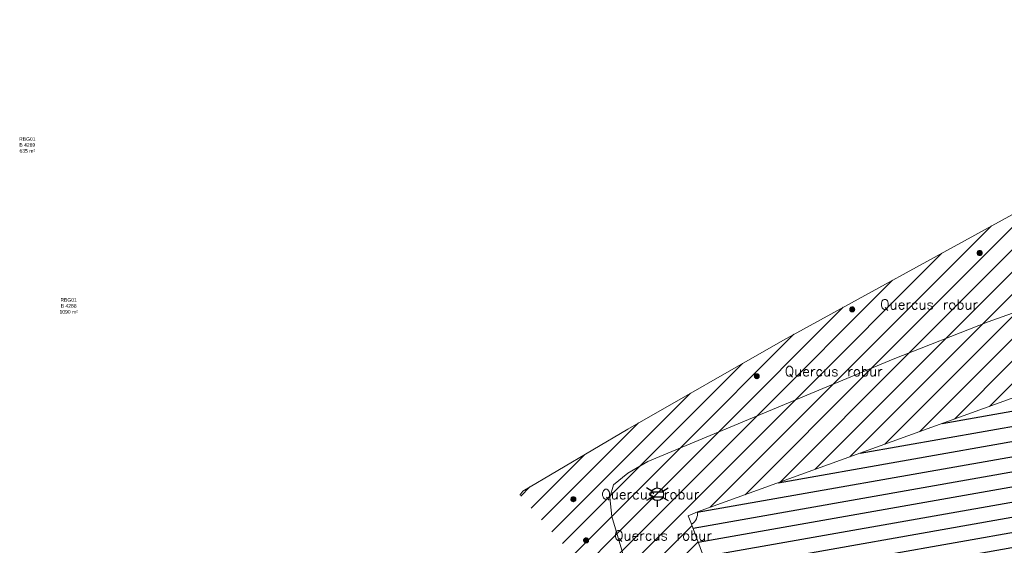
# Model space of a CAD drawing. Header units: metres. Extents: x 102852 to 107197, y 385458 to 392889.
# Tile 34 of 50: x 106619 to 106718, y 392762 to 392814. Entities that reach past the tile are written whole.
import ezdxf
from ezdxf.enums import TextEntityAlignment as Align

# ---------------------------------------------------------------- set-up
doc = ezdxf.new("R2010")
doc.units = ezdxf.units.M
for name, color, linetype, lineweight in [('0-BEPLANTING', 14, 'Continuous', 30), ('0-GRAS OM SPORTVELDEN', 2, 'Continuous', 30), ('0-GRAS SPORTVELDEN', 3, 'Continuous', 30), ('B-WE-GR-STRUIK-G', 90, 'Continuous', 13), ('B-WE-IE-OV-LICHTMAST-S', 40, 'Continuous', 30), ('B-WE-KG-GRENS-T18', 10, 'Continuous', 13), ('B-WE-VW-MARKERING_LANGS_STREEP_DOORGETROKKEN-G', 7, 'Continuous', 13), ('Bomen', 84, 'Continuous', 0), ('Boomsoort', 10, 'Continuous', 0), ('N-WE-IE-TERREINAFSCHEIDING_KUNSTMATIG_HEKWERK-G', 6, 'Continuous', 0), ('X-XX-AL-VERWIJZING-S', 7, 'Continuous', 30)]:
    doc.layers.add(name, color=color, linetype=linetype, lineweight=lineweight)
doc.styles.add('NLCS-ISO', font='NLCS-ISO.ttf')
doc.styles.add('NLCS-ISO-T25', font='NLCS-ISO.ttf')
doc.styles.add('Style-txt', font='txt.shx')
pattern_1 = [(45, (0, 0), (-1.122532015, 1.122532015), [])]

# ---------------------------------------------------------------- blocks, each defined once
blk = doc.blocks.new('kadata_3')
at = {"layer": 'B-WE-KG-GRENS-T18', "char_height": 0.36, "attachment_point": 5, "style": 'NLCS-ISO-T25'}
for s, insert in [('\\fArial|b0|i0|c00|p39;RBG01\\PB 4289\\P635 m²', (106619.325, 392801.811)), ('\\fArial|b0|i0|c00|p39;RBG01\\PB 4288\\P1090 m²', (106623.488, 392785.623))]:
    blk.add_mtext(s, dxfattribs=dict(at, insert=insert))
blk = doc.blocks.new('B-SIE-WEG_LICHTMAST-SO_8')
at = {"ltscale": 0.1}
for p, q in [((0, 1.27), (0, 2.53)), ((-1.1, 0.63), (-2.19, 1.27)), ((1.1, 0.63), (2.19, 1.27)), ((-1.1, -0.63), (-2.19, -1.27)), ((0, -1.27), (0, -2.53)), ((1.1, -0.63), (2.19, -1.27))]:
    blk.add_line(p, q, dxfattribs=at)
at = {"flags": 128}
for points in [[(-1.16, 0.5), (1.16, 0.5)], [(-1.16, -0.5), (1.16, -0.5)]]:
    blk.add_lwpolyline(points, dxfattribs=at)
at = {"ltscale": 0.1}
blk.add_circle((0, 0), 1.27, dxfattribs=at)
at = {"style": 'NLCS-ISO'}
blk.add_attdef('TYPE', text='', height=1.8, dxfattribs=at).set_placement((0, 2.53), align=Align.BOTTOM_CENTER)
blk = doc.blocks.new('MPOLYGON_96')
at = {"layer": 'Bomen', "flags": 128}
for points in [[(106714.962, 392790.997), (106714.958, 392790.949), (106715.458, 392790.949)], [(106714.958, 392790.949), (106714.962, 392790.9), (106715.453, 392790.9)], [(106714.958, 392790.949), (106715.458, 392790.949), (106715.453, 392790.9)], [(106714.977, 392791.044), (106714.962, 392790.997), (106715.453, 392790.997)], [(106714.962, 392790.997), (106715.453, 392790.997), (106715.458, 392790.949)], [(106714.962, 392790.9), (106714.977, 392790.853), (106715.439, 392790.853)], [(106714.962, 392790.9), (106715.453, 392790.9), (106715.439, 392790.853)], [(106715, 392791.088), (106714.977, 392791.044), (106715.439, 392791.044)], [(106714.977, 392791.044), (106715.439, 392791.044), (106715.453, 392790.997)], [(106714.977, 392790.853), (106715, 392790.81), (106715.415, 392790.81)], [(106714.977, 392790.853), (106715.439, 392790.853), (106715.415, 392790.81)], [(106715.031, 392791.125), (106715, 392791.088), (106715.415, 392791.088)], [(106715, 392791.088), (106715.415, 392791.088), (106715.439, 392791.044)], [(106715, 392790.81), (106715.031, 392790.772), (106715.384, 392790.772)], [(106715, 392790.81), (106715.415, 392790.81), (106715.384, 392790.772)], [(106715.069, 392791.156), (106715.031, 392791.125), (106715.384, 392791.125)], [(106715.031, 392791.125), (106715.384, 392791.125), (106715.415, 392791.088)], [(106715.031, 392790.772), (106715.069, 392790.741), (106715.346, 392790.741)], [(106715.031, 392790.772), (106715.384, 392790.772), (106715.346, 392790.741)], [(106715.112, 392791.18), (106715.069, 392791.156), (106715.346, 392791.156)], [(106715.069, 392791.156), (106715.346, 392791.156), (106715.384, 392791.125)], [(106715.069, 392790.741), (106715.112, 392790.718), (106715.303, 392790.718)], [(106715.069, 392790.741), (106715.346, 392790.741), (106715.303, 392790.718)], [(106715.159, 392791.194), (106715.112, 392791.18), (106715.303, 392791.18)], [(106715.112, 392791.18), (106715.303, 392791.18), (106715.346, 392791.156)], [(106715.112, 392790.718), (106715.159, 392790.703), (106715.256, 392790.703)], [(106715.112, 392790.718), (106715.303, 392790.718), (106715.256, 392790.703)], [(106715.208, 392791.199), (106715.159, 392791.194), (106715.256, 392791.194)], [(106715.159, 392791.194), (106715.256, 392791.194), (106715.303, 392791.18)], [(106715.159, 392790.703), (106715.256, 392790.703), (106715.208, 392790.699)]]:
    blk.add_lwpolyline(points, close=True, dxfattribs=at)
at = {"layer": 'Bomen', "color": 74, "true_color": 0x55aa00, "flags": 128}
for points in [[(106714.958, 392790.949), (106714.962, 392790.997)], [(106714.962, 392790.9), (106714.958, 392790.949)], [(106714.962, 392790.997), (106714.977, 392791.044)], [(106714.977, 392790.853), (106714.962, 392790.9)], [(106714.977, 392791.044), (106715, 392791.088)], [(106715, 392790.81), (106714.977, 392790.853)], [(106715, 392791.088), (106715.031, 392791.125)], [(106715.031, 392790.772), (106715, 392790.81)], [(106715.031, 392791.125), (106715.069, 392791.156)], [(106715.069, 392790.741), (106715.031, 392790.772)], [(106715.069, 392791.156), (106715.112, 392791.18)], [(106715.112, 392790.718), (106715.069, 392790.741)], [(106715.112, 392791.18), (106715.159, 392791.194)], [(106715.159, 392790.703), (106715.112, 392790.718)], [(106715.159, 392791.194), (106715.208, 392791.199)], [(106715.208, 392790.699), (106715.159, 392790.703)], [(106715.208, 392791.199), (106715.256, 392791.194)], [(106715.256, 392790.703), (106715.208, 392790.699)], [(106715.256, 392791.194), (106715.303, 392791.18)], [(106715.303, 392790.718), (106715.256, 392790.703)], [(106715.303, 392791.18), (106715.346, 392791.156)], [(106715.346, 392790.741), (106715.303, 392790.718)], [(106715.346, 392791.156), (106715.384, 392791.125)], [(106715.384, 392790.772), (106715.346, 392790.741)], [(106715.384, 392791.125), (106715.415, 392791.088)], [(106715.415, 392790.81), (106715.384, 392790.772)], [(106715.415, 392791.088), (106715.439, 392791.044)], [(106715.439, 392790.853), (106715.415, 392790.81)], [(106715.439, 392791.044), (106715.453, 392790.997)], [(106715.453, 392790.9), (106715.439, 392790.853)], [(106715.453, 392790.997), (106715.458, 392790.949)], [(106715.458, 392790.949), (106715.453, 392790.9)]]:
    blk.add_lwpolyline(points, dxfattribs=at)
at = {"layer": 'Bomen'}
for points in [[(106714.962, 392790.997), (106714.958, 392790.949), (106715.458, 392790.949)], [(106714.977, 392791.044), (106714.962, 392790.997), (106715.453, 392790.997)], [(106714.962, 392790.997), (106715.453, 392790.997), (106715.458, 392790.949)], [(106715, 392791.088), (106714.977, 392791.044), (106715.439, 392791.044)], [(106714.977, 392791.044), (106715.439, 392791.044), (106715.453, 392790.997)], [(106715.031, 392791.125), (106715, 392791.088), (106715.415, 392791.088)], [(106715, 392791.088), (106715.415, 392791.088), (106715.439, 392791.044)], [(106715.069, 392791.156), (106715.031, 392791.125), (106715.384, 392791.125)], [(106715.031, 392791.125), (106715.384, 392791.125), (106715.415, 392791.088)], [(106715.112, 392791.18), (106715.069, 392791.156), (106715.346, 392791.156)], [(106715.069, 392791.156), (106715.346, 392791.156), (106715.384, 392791.125)], [(106715.159, 392791.194), (106715.112, 392791.18), (106715.303, 392791.18)], [(106715.112, 392791.18), (106715.303, 392791.18), (106715.346, 392791.156)], [(106715.208, 392791.199), (106715.159, 392791.194), (106715.256, 392791.194)], [(106715.159, 392791.194), (106715.256, 392791.194), (106715.303, 392791.18)]]:
    blk.add_solid(points, dxfattribs=at)
at = {"layer": 'Bomen', "extrusion": (0, 0, -1)}
for points in [[(-106714.958, 392790.949), (-106714.962, 392790.9), (-106715.453, 392790.9)], [(-106714.958, 392790.949), (-106715.458, 392790.949), (-106715.453, 392790.9)], [(-106714.962, 392790.9), (-106714.977, 392790.853), (-106715.439, 392790.853)], [(-106714.962, 392790.9), (-106715.453, 392790.9), (-106715.439, 392790.853)], [(-106714.977, 392790.853), (-106715, 392790.81), (-106715.415, 392790.81)], [(-106714.977, 392790.853), (-106715.439, 392790.853), (-106715.415, 392790.81)], [(-106715, 392790.81), (-106715.031, 392790.772), (-106715.384, 392790.772)], [(-106715, 392790.81), (-106715.415, 392790.81), (-106715.384, 392790.772)], [(-106715.031, 392790.772), (-106715.069, 392790.741), (-106715.346, 392790.741)], [(-106715.031, 392790.772), (-106715.384, 392790.772), (-106715.346, 392790.741)], [(-106715.069, 392790.741), (-106715.112, 392790.718), (-106715.303, 392790.718)], [(-106715.069, 392790.741), (-106715.346, 392790.741), (-106715.303, 392790.718)], [(-106715.112, 392790.718), (-106715.159, 392790.703), (-106715.256, 392790.703)], [(-106715.112, 392790.718), (-106715.303, 392790.718), (-106715.256, 392790.703)], [(-106715.159, 392790.703), (-106715.256, 392790.703), (-106715.208, 392790.699)]]:
    blk.add_solid(points, dxfattribs=at)
blk = doc.blocks.new('MPOLYGON_150')
at = {"layer": 'Bomen', "flags": 128}
for points in [[(106674.058, 392766.229), (106674.053, 392766.18), (106674.553, 392766.18)], [(106674.053, 392766.18), (106674.058, 392766.131), (106674.548, 392766.131)], [(106674.053, 392766.18), (106674.553, 392766.18), (106674.548, 392766.131)], [(106674.072, 392766.276), (106674.058, 392766.229), (106674.548, 392766.229)], [(106674.058, 392766.229), (106674.548, 392766.229), (106674.553, 392766.18)], [(106674.058, 392766.131), (106674.072, 392766.084), (106674.534, 392766.084)], [(106674.058, 392766.131), (106674.548, 392766.131), (106674.534, 392766.084)], [(106674.095, 392766.319), (106674.072, 392766.276), (106674.534, 392766.276)], [(106674.072, 392766.276), (106674.534, 392766.276), (106674.548, 392766.229)], [(106674.072, 392766.084), (106674.095, 392766.041), (106674.511, 392766.041)], [(106674.072, 392766.084), (106674.534, 392766.084), (106674.511, 392766.041)], [(106674.126, 392766.357), (106674.095, 392766.319), (106674.511, 392766.319)], [(106674.095, 392766.319), (106674.511, 392766.319), (106674.534, 392766.276)], [(106674.095, 392766.041), (106674.126, 392766.003), (106674.48, 392766.003)], [(106674.095, 392766.041), (106674.511, 392766.041), (106674.48, 392766.003)], [(106674.164, 392766.388), (106674.126, 392766.357), (106674.48, 392766.357)], [(106674.126, 392766.357), (106674.48, 392766.357), (106674.511, 392766.319)], [(106674.126, 392766.003), (106674.164, 392765.972), (106674.442, 392765.972)], [(106674.126, 392766.003), (106674.48, 392766.003), (106674.442, 392765.972)], [(106674.207, 392766.411), (106674.164, 392766.388), (106674.442, 392766.388)], [(106674.164, 392766.388), (106674.442, 392766.388), (106674.48, 392766.357)], [(106674.164, 392765.972), (106674.207, 392765.949), (106674.399, 392765.949)], [(106674.164, 392765.972), (106674.442, 392765.972), (106674.399, 392765.949)], [(106674.254, 392766.425), (106674.207, 392766.411), (106674.399, 392766.411)], [(106674.207, 392766.411), (106674.399, 392766.411), (106674.442, 392766.388)], [(106674.207, 392765.949), (106674.254, 392765.935), (106674.352, 392765.935)], [(106674.207, 392765.949), (106674.399, 392765.949), (106674.352, 392765.935)], [(106674.303, 392766.43), (106674.254, 392766.425), (106674.352, 392766.425)], [(106674.254, 392766.425), (106674.352, 392766.425), (106674.399, 392766.411)], [(106674.254, 392765.935), (106674.352, 392765.935), (106674.303, 392765.93)]]:
    blk.add_lwpolyline(points, close=True, dxfattribs=at)
at = {"layer": 'Bomen', "color": 74, "true_color": 0x55aa00, "flags": 128}
for points in [[(106674.053, 392766.18), (106674.058, 392766.229)], [(106674.058, 392766.131), (106674.053, 392766.18)], [(106674.058, 392766.229), (106674.072, 392766.276)], [(106674.072, 392766.084), (106674.058, 392766.131)], [(106674.072, 392766.276), (106674.095, 392766.319)], [(106674.095, 392766.041), (106674.072, 392766.084)], [(106674.095, 392766.319), (106674.126, 392766.357)], [(106674.126, 392766.003), (106674.095, 392766.041)], [(106674.126, 392766.357), (106674.164, 392766.388)], [(106674.164, 392765.972), (106674.126, 392766.003)], [(106674.164, 392766.388), (106674.207, 392766.411)], [(106674.207, 392765.949), (106674.164, 392765.972)], [(106674.207, 392766.411), (106674.254, 392766.425)], [(106674.254, 392765.935), (106674.207, 392765.949)], [(106674.254, 392766.425), (106674.303, 392766.43)], [(106674.303, 392765.93), (106674.254, 392765.935)], [(106674.303, 392766.43), (106674.352, 392766.425)], [(106674.352, 392765.935), (106674.303, 392765.93)], [(106674.352, 392766.425), (106674.399, 392766.411)], [(106674.399, 392765.949), (106674.352, 392765.935)], [(106674.399, 392766.411), (106674.442, 392766.388)], [(106674.442, 392765.972), (106674.399, 392765.949)], [(106674.442, 392766.388), (106674.48, 392766.357)], [(106674.48, 392766.003), (106674.442, 392765.972)], [(106674.48, 392766.357), (106674.511, 392766.319)], [(106674.511, 392766.041), (106674.48, 392766.003)], [(106674.511, 392766.319), (106674.534, 392766.276)], [(106674.534, 392766.084), (106674.511, 392766.041)], [(106674.534, 392766.276), (106674.548, 392766.229)], [(106674.548, 392766.131), (106674.534, 392766.084)], [(106674.548, 392766.229), (106674.553, 392766.18)], [(106674.553, 392766.18), (106674.548, 392766.131)]]:
    blk.add_lwpolyline(points, dxfattribs=at)
at = {"layer": 'Bomen'}
for points in [[(106674.058, 392766.229), (106674.053, 392766.18), (106674.553, 392766.18)], [(106674.072, 392766.276), (106674.058, 392766.229), (106674.548, 392766.229)], [(106674.058, 392766.229), (106674.548, 392766.229), (106674.553, 392766.18)], [(106674.095, 392766.319), (106674.072, 392766.276), (106674.534, 392766.276)], [(106674.072, 392766.276), (106674.534, 392766.276), (106674.548, 392766.229)], [(106674.126, 392766.357), (106674.095, 392766.319), (106674.511, 392766.319)], [(106674.095, 392766.319), (106674.511, 392766.319), (106674.534, 392766.276)], [(106674.164, 392766.388), (106674.126, 392766.357), (106674.48, 392766.357)], [(106674.126, 392766.357), (106674.48, 392766.357), (106674.511, 392766.319)], [(106674.207, 392766.411), (106674.164, 392766.388), (106674.442, 392766.388)], [(106674.164, 392766.388), (106674.442, 392766.388), (106674.48, 392766.357)], [(106674.254, 392766.425), (106674.207, 392766.411), (106674.399, 392766.411)], [(106674.207, 392766.411), (106674.399, 392766.411), (106674.442, 392766.388)], [(106674.303, 392766.43), (106674.254, 392766.425), (106674.352, 392766.425)], [(106674.254, 392766.425), (106674.352, 392766.425), (106674.399, 392766.411)]]:
    blk.add_solid(points, dxfattribs=at)
at = {"layer": 'Bomen', "extrusion": (0, 0, -1)}
for points in [[(-106674.053, 392766.18), (-106674.058, 392766.131), (-106674.548, 392766.131)], [(-106674.053, 392766.18), (-106674.553, 392766.18), (-106674.548, 392766.131)], [(-106674.058, 392766.131), (-106674.072, 392766.084), (-106674.534, 392766.084)], [(-106674.058, 392766.131), (-106674.548, 392766.131), (-106674.534, 392766.084)], [(-106674.072, 392766.084), (-106674.095, 392766.041), (-106674.511, 392766.041)], [(-106674.072, 392766.084), (-106674.534, 392766.084), (-106674.511, 392766.041)], [(-106674.095, 392766.041), (-106674.126, 392766.003), (-106674.48, 392766.003)], [(-106674.095, 392766.041), (-106674.511, 392766.041), (-106674.48, 392766.003)], [(-106674.126, 392766.003), (-106674.164, 392765.972), (-106674.442, 392765.972)], [(-106674.126, 392766.003), (-106674.48, 392766.003), (-106674.442, 392765.972)], [(-106674.164, 392765.972), (-106674.207, 392765.949), (-106674.399, 392765.949)], [(-106674.164, 392765.972), (-106674.442, 392765.972), (-106674.399, 392765.949)], [(-106674.207, 392765.949), (-106674.254, 392765.935), (-106674.352, 392765.935)], [(-106674.207, 392765.949), (-106674.399, 392765.949), (-106674.352, 392765.935)], [(-106674.254, 392765.935), (-106674.352, 392765.935), (-106674.303, 392765.93)]]:
    blk.add_solid(points, dxfattribs=at)
blk = doc.blocks.new('MPOLYGON_157')
at = {"layer": 'Bomen', "flags": 128}
for points in [[(106692.631, 392778.758), (106692.593, 392778.727), (106692.947, 392778.727)], [(106692.674, 392778.781), (106692.631, 392778.758), (106692.909, 392778.758)], [(106692.631, 392778.758), (106692.909, 392778.758), (106692.947, 392778.727)], [(106692.721, 392778.795), (106692.674, 392778.781), (106692.866, 392778.781)], [(106692.674, 392778.781), (106692.866, 392778.781), (106692.909, 392778.758)], [(106692.77, 392778.8), (106692.721, 392778.795), (106692.819, 392778.795)], [(106692.721, 392778.795), (106692.819, 392778.795), (106692.866, 392778.781)], [(106692.525, 392778.599), (106692.52, 392778.55), (106693.02, 392778.55)], [(106692.52, 392778.55), (106692.525, 392778.501), (106693.015, 392778.501)], [(106692.52, 392778.55), (106693.02, 392778.55), (106693.015, 392778.501)], [(106692.539, 392778.646), (106692.525, 392778.599), (106693.015, 392778.599)], [(106692.525, 392778.599), (106693.015, 392778.599), (106693.02, 392778.55)], [(106692.525, 392778.501), (106692.539, 392778.454), (106693.001, 392778.454)], [(106692.525, 392778.501), (106693.015, 392778.501), (106693.001, 392778.454)], [(106692.562, 392778.689), (106692.539, 392778.646), (106693.001, 392778.646)], [(106692.539, 392778.646), (106693.001, 392778.646), (106693.015, 392778.599)], [(106692.539, 392778.454), (106692.562, 392778.411), (106692.978, 392778.411)], [(106692.539, 392778.454), (106693.001, 392778.454), (106692.978, 392778.411)], [(106692.593, 392778.727), (106692.562, 392778.689), (106692.978, 392778.689)], [(106692.562, 392778.689), (106692.978, 392778.689), (106693.001, 392778.646)], [(106692.562, 392778.411), (106692.593, 392778.373), (106692.947, 392778.373)], [(106692.562, 392778.411), (106692.978, 392778.411), (106692.947, 392778.373)], [(106692.593, 392778.727), (106692.947, 392778.727), (106692.978, 392778.689)], [(106692.593, 392778.373), (106692.631, 392778.342), (106692.909, 392778.342)], [(106692.593, 392778.373), (106692.947, 392778.373), (106692.909, 392778.342)], [(106692.631, 392778.342), (106692.674, 392778.319), (106692.866, 392778.319)], [(106692.631, 392778.342), (106692.909, 392778.342), (106692.866, 392778.319)], [(106692.674, 392778.319), (106692.721, 392778.305), (106692.819, 392778.305)], [(106692.674, 392778.319), (106692.866, 392778.319), (106692.819, 392778.305)], [(106692.721, 392778.305), (106692.819, 392778.305), (106692.77, 392778.3)]]:
    blk.add_lwpolyline(points, close=True, dxfattribs=at)
at = {"layer": 'Bomen', "color": 74, "true_color": 0x55aa00, "flags": 128}
for points in [[(106692.593, 392778.727), (106692.631, 392778.758)], [(106692.631, 392778.758), (106692.674, 392778.781)], [(106692.674, 392778.781), (106692.721, 392778.795)], [(106692.721, 392778.795), (106692.77, 392778.8)], [(106692.77, 392778.8), (106692.819, 392778.795)], [(106692.819, 392778.795), (106692.866, 392778.781)], [(106692.866, 392778.781), (106692.909, 392778.758)], [(106692.909, 392778.758), (106692.947, 392778.727)], [(106692.52, 392778.55), (106692.525, 392778.599)], [(106692.525, 392778.501), (106692.52, 392778.55)], [(106692.525, 392778.599), (106692.539, 392778.646)], [(106692.539, 392778.454), (106692.525, 392778.501)], [(106692.539, 392778.646), (106692.562, 392778.689)], [(106692.562, 392778.411), (106692.539, 392778.454)], [(106692.562, 392778.689), (106692.593, 392778.727)], [(106692.593, 392778.373), (106692.562, 392778.411)], [(106692.631, 392778.342), (106692.593, 392778.373)], [(106692.674, 392778.319), (106692.631, 392778.342)], [(106692.721, 392778.305), (106692.674, 392778.319)], [(106692.77, 392778.3), (106692.721, 392778.305)], [(106692.819, 392778.305), (106692.77, 392778.3)], [(106692.866, 392778.319), (106692.819, 392778.305)], [(106692.909, 392778.342), (106692.866, 392778.319)], [(106692.947, 392778.373), (106692.909, 392778.342)], [(106692.947, 392778.727), (106692.978, 392778.689)], [(106692.978, 392778.411), (106692.947, 392778.373)], [(106692.978, 392778.689), (106693.001, 392778.646)], [(106693.001, 392778.454), (106692.978, 392778.411)], [(106693.001, 392778.646), (106693.015, 392778.599)], [(106693.015, 392778.501), (106693.001, 392778.454)], [(106693.015, 392778.599), (106693.02, 392778.55)], [(106693.02, 392778.55), (106693.015, 392778.501)]]:
    blk.add_lwpolyline(points, dxfattribs=at)
at = {"layer": 'Bomen'}
for points in [[(106692.631, 392778.758), (106692.593, 392778.727), (106692.947, 392778.727)], [(106692.674, 392778.781), (106692.631, 392778.758), (106692.909, 392778.758)], [(106692.631, 392778.758), (106692.909, 392778.758), (106692.947, 392778.727)], [(106692.721, 392778.795), (106692.674, 392778.781), (106692.866, 392778.781)], [(106692.674, 392778.781), (106692.866, 392778.781), (106692.909, 392778.758)], [(106692.77, 392778.8), (106692.721, 392778.795), (106692.819, 392778.795)], [(106692.721, 392778.795), (106692.819, 392778.795), (106692.866, 392778.781)], [(106692.525, 392778.599), (106692.52, 392778.55), (106693.02, 392778.55)], [(106692.539, 392778.646), (106692.525, 392778.599), (106693.015, 392778.599)], [(106692.525, 392778.599), (106693.015, 392778.599), (106693.02, 392778.55)], [(106692.562, 392778.689), (106692.539, 392778.646), (106693.001, 392778.646)], [(106692.539, 392778.646), (106693.001, 392778.646), (106693.015, 392778.599)], [(106692.593, 392778.727), (106692.562, 392778.689), (106692.978, 392778.689)], [(106692.562, 392778.689), (106692.978, 392778.689), (106693.001, 392778.646)], [(106692.593, 392778.727), (106692.947, 392778.727), (106692.978, 392778.689)]]:
    blk.add_solid(points, dxfattribs=at)
at = {"layer": 'Bomen', "extrusion": (0, 0, -1)}
for points in [[(-106692.52, 392778.55), (-106692.525, 392778.501), (-106693.015, 392778.501)], [(-106692.52, 392778.55), (-106693.02, 392778.55), (-106693.015, 392778.501)], [(-106692.525, 392778.501), (-106692.539, 392778.454), (-106693.001, 392778.454)], [(-106692.525, 392778.501), (-106693.015, 392778.501), (-106693.001, 392778.454)], [(-106692.539, 392778.454), (-106692.562, 392778.411), (-106692.978, 392778.411)], [(-106692.539, 392778.454), (-106693.001, 392778.454), (-106692.978, 392778.411)], [(-106692.562, 392778.411), (-106692.593, 392778.373), (-106692.947, 392778.373)], [(-106692.562, 392778.411), (-106692.978, 392778.411), (-106692.947, 392778.373)], [(-106692.593, 392778.373), (-106692.631, 392778.342), (-106692.909, 392778.342)], [(-106692.593, 392778.373), (-106692.947, 392778.373), (-106692.909, 392778.342)], [(-106692.631, 392778.342), (-106692.674, 392778.319), (-106692.866, 392778.319)], [(-106692.631, 392778.342), (-106692.909, 392778.342), (-106692.866, 392778.319)], [(-106692.674, 392778.319), (-106692.721, 392778.305), (-106692.819, 392778.305)], [(-106692.674, 392778.319), (-106692.866, 392778.319), (-106692.819, 392778.305)], [(-106692.721, 392778.305), (-106692.819, 392778.305), (-106692.77, 392778.3)]]:
    blk.add_solid(points, dxfattribs=at)
blk = doc.blocks.new('MPOLYGON_158')
at = {"layer": 'Bomen', "flags": 128}
for points in [[(106702.129, 392785.322), (106702.124, 392785.273), (106702.624, 392785.273)], [(106702.124, 392785.273), (106702.129, 392785.224), (106702.62, 392785.224)], [(106702.124, 392785.273), (106702.624, 392785.273), (106702.62, 392785.224)], [(106702.143, 392785.369), (106702.129, 392785.322), (106702.62, 392785.322)], [(106702.129, 392785.322), (106702.62, 392785.322), (106702.624, 392785.273)], [(106702.129, 392785.224), (106702.143, 392785.177), (106702.605, 392785.177)], [(106702.129, 392785.224), (106702.62, 392785.224), (106702.605, 392785.177)], [(106702.167, 392785.412), (106702.143, 392785.369), (106702.605, 392785.369)], [(106702.143, 392785.369), (106702.605, 392785.369), (106702.62, 392785.322)], [(106702.143, 392785.177), (106702.167, 392785.134), (106702.582, 392785.134)], [(106702.143, 392785.177), (106702.605, 392785.177), (106702.582, 392785.134)], [(106702.198, 392785.45), (106702.167, 392785.412), (106702.582, 392785.412)], [(106702.167, 392785.412), (106702.582, 392785.412), (106702.605, 392785.369)], [(106702.167, 392785.134), (106702.198, 392785.096), (106702.551, 392785.096)], [(106702.167, 392785.134), (106702.582, 392785.134), (106702.551, 392785.096)], [(106702.236, 392785.481), (106702.198, 392785.45), (106702.551, 392785.45)], [(106702.198, 392785.45), (106702.551, 392785.45), (106702.582, 392785.412)], [(106702.198, 392785.096), (106702.236, 392785.065), (106702.513, 392785.065)], [(106702.198, 392785.096), (106702.551, 392785.096), (106702.513, 392785.065)], [(106702.279, 392785.504), (106702.236, 392785.481), (106702.513, 392785.481)], [(106702.236, 392785.481), (106702.513, 392785.481), (106702.551, 392785.45)], [(106702.236, 392785.065), (106702.279, 392785.042), (106702.47, 392785.042)], [(106702.236, 392785.065), (106702.513, 392785.065), (106702.47, 392785.042)], [(106702.326, 392785.518), (106702.279, 392785.504), (106702.47, 392785.504)], [(106702.279, 392785.504), (106702.47, 392785.504), (106702.513, 392785.481)], [(106702.279, 392785.042), (106702.326, 392785.028), (106702.423, 392785.028)], [(106702.279, 392785.042), (106702.47, 392785.042), (106702.423, 392785.028)], [(106702.374, 392785.523), (106702.326, 392785.518), (106702.423, 392785.518)], [(106702.326, 392785.518), (106702.423, 392785.518), (106702.47, 392785.504)], [(106702.326, 392785.028), (106702.423, 392785.028), (106702.374, 392785.023)]]:
    blk.add_lwpolyline(points, close=True, dxfattribs=at)
at = {"layer": 'Bomen', "color": 74, "true_color": 0x55aa00, "flags": 128}
for points in [[(106702.124, 392785.273), (106702.129, 392785.322)], [(106702.129, 392785.224), (106702.124, 392785.273)], [(106702.129, 392785.322), (106702.143, 392785.369)], [(106702.143, 392785.177), (106702.129, 392785.224)], [(106702.143, 392785.369), (106702.167, 392785.412)], [(106702.167, 392785.134), (106702.143, 392785.177)], [(106702.167, 392785.412), (106702.198, 392785.45)], [(106702.198, 392785.096), (106702.167, 392785.134)], [(106702.198, 392785.45), (106702.236, 392785.481)], [(106702.236, 392785.065), (106702.198, 392785.096)], [(106702.236, 392785.481), (106702.279, 392785.504)], [(106702.279, 392785.042), (106702.236, 392785.065)], [(106702.279, 392785.504), (106702.326, 392785.518)], [(106702.326, 392785.028), (106702.279, 392785.042)], [(106702.326, 392785.518), (106702.374, 392785.523)], [(106702.374, 392785.023), (106702.326, 392785.028)], [(106702.374, 392785.523), (106702.423, 392785.518)], [(106702.423, 392785.028), (106702.374, 392785.023)], [(106702.423, 392785.518), (106702.47, 392785.504)], [(106702.47, 392785.042), (106702.423, 392785.028)], [(106702.47, 392785.504), (106702.513, 392785.481)], [(106702.513, 392785.065), (106702.47, 392785.042)], [(106702.513, 392785.481), (106702.551, 392785.45)], [(106702.551, 392785.096), (106702.513, 392785.065)], [(106702.551, 392785.45), (106702.582, 392785.412)], [(106702.582, 392785.134), (106702.551, 392785.096)], [(106702.582, 392785.412), (106702.605, 392785.369)], [(106702.605, 392785.177), (106702.582, 392785.134)], [(106702.605, 392785.369), (106702.62, 392785.322)], [(106702.62, 392785.224), (106702.605, 392785.177)], [(106702.62, 392785.322), (106702.624, 392785.273)], [(106702.624, 392785.273), (106702.62, 392785.224)]]:
    blk.add_lwpolyline(points, dxfattribs=at)
at = {"layer": 'Bomen'}
for points in [[(106702.129, 392785.322), (106702.124, 392785.273), (106702.624, 392785.273)], [(106702.143, 392785.369), (106702.129, 392785.322), (106702.62, 392785.322)], [(106702.129, 392785.322), (106702.62, 392785.322), (106702.624, 392785.273)], [(106702.167, 392785.412), (106702.143, 392785.369), (106702.605, 392785.369)], [(106702.143, 392785.369), (106702.605, 392785.369), (106702.62, 392785.322)], [(106702.198, 392785.45), (106702.167, 392785.412), (106702.582, 392785.412)], [(106702.167, 392785.412), (106702.582, 392785.412), (106702.605, 392785.369)], [(106702.236, 392785.481), (106702.198, 392785.45), (106702.551, 392785.45)], [(106702.198, 392785.45), (106702.551, 392785.45), (106702.582, 392785.412)], [(106702.279, 392785.504), (106702.236, 392785.481), (106702.513, 392785.481)], [(106702.236, 392785.481), (106702.513, 392785.481), (106702.551, 392785.45)], [(106702.326, 392785.518), (106702.279, 392785.504), (106702.47, 392785.504)], [(106702.279, 392785.504), (106702.47, 392785.504), (106702.513, 392785.481)], [(106702.374, 392785.523), (106702.326, 392785.518), (106702.423, 392785.518)], [(106702.326, 392785.518), (106702.423, 392785.518), (106702.47, 392785.504)]]:
    blk.add_solid(points, dxfattribs=at)
at = {"layer": 'Bomen', "extrusion": (0, 0, -1)}
for points in [[(-106702.124, 392785.273), (-106702.129, 392785.224), (-106702.62, 392785.224)], [(-106702.124, 392785.273), (-106702.624, 392785.273), (-106702.62, 392785.224)], [(-106702.129, 392785.224), (-106702.143, 392785.177), (-106702.605, 392785.177)], [(-106702.129, 392785.224), (-106702.62, 392785.224), (-106702.605, 392785.177)], [(-106702.143, 392785.177), (-106702.167, 392785.134), (-106702.582, 392785.134)], [(-106702.143, 392785.177), (-106702.605, 392785.177), (-106702.582, 392785.134)], [(-106702.167, 392785.134), (-106702.198, 392785.096), (-106702.551, 392785.096)], [(-106702.167, 392785.134), (-106702.582, 392785.134), (-106702.551, 392785.096)], [(-106702.198, 392785.096), (-106702.236, 392785.065), (-106702.513, 392785.065)], [(-106702.198, 392785.096), (-106702.551, 392785.096), (-106702.513, 392785.065)], [(-106702.236, 392785.065), (-106702.279, 392785.042), (-106702.47, 392785.042)], [(-106702.236, 392785.065), (-106702.513, 392785.065), (-106702.47, 392785.042)], [(-106702.279, 392785.042), (-106702.326, 392785.028), (-106702.423, 392785.028)], [(-106702.279, 392785.042), (-106702.47, 392785.042), (-106702.423, 392785.028)], [(-106702.326, 392785.028), (-106702.423, 392785.028), (-106702.374, 392785.023)]]:
    blk.add_solid(points, dxfattribs=at)
blk = doc.blocks.new('MPOLYGON_216')
at = {"layer": 'Bomen', "flags": 128}
for points in [[(106675.337, 392762.085), (106675.332, 392762.037), (106675.832, 392762.037)], [(106675.332, 392762.037), (106675.337, 392761.988), (106675.828, 392761.988)], [(106675.332, 392762.037), (106675.832, 392762.037), (106675.828, 392761.988)], [(106675.352, 392762.132), (106675.337, 392762.085), (106675.828, 392762.085)], [(106675.337, 392762.085), (106675.828, 392762.085), (106675.832, 392762.037)], [(106675.337, 392761.988), (106675.352, 392761.941), (106675.813, 392761.941)], [(106675.337, 392761.988), (106675.828, 392761.988), (106675.813, 392761.941)], [(106675.375, 392762.176), (106675.352, 392762.132), (106675.813, 392762.132)], [(106675.352, 392762.132), (106675.813, 392762.132), (106675.828, 392762.085)], [(106675.352, 392761.941), (106675.375, 392761.898), (106675.79, 392761.898)], [(106675.352, 392761.941), (106675.813, 392761.941), (106675.79, 392761.898)], [(106675.406, 392762.213), (106675.375, 392762.176), (106675.79, 392762.176)], [(106675.375, 392762.176), (106675.79, 392762.176), (106675.813, 392762.132)], [(106675.375, 392761.898), (106675.406, 392761.86), (106675.759, 392761.86)], [(106675.375, 392761.898), (106675.79, 392761.898), (106675.759, 392761.86)], [(106675.444, 392762.245), (106675.406, 392762.213), (106675.759, 392762.213)], [(106675.406, 392762.213), (106675.759, 392762.213), (106675.79, 392762.176)], [(106675.487, 392762.268), (106675.444, 392762.245), (106675.721, 392762.245)], [(106675.444, 392762.245), (106675.721, 392762.245), (106675.759, 392762.213)], [(106675.534, 392762.282), (106675.487, 392762.268), (106675.678, 392762.268)], [(106675.487, 392762.268), (106675.678, 392762.268), (106675.721, 392762.245)], [(106675.582, 392762.287), (106675.534, 392762.282), (106675.631, 392762.282)], [(106675.534, 392762.282), (106675.631, 392762.282), (106675.678, 392762.268)], [(106675.406, 392761.86), (106675.444, 392761.829), (106675.721, 392761.829)], [(106675.406, 392761.86), (106675.759, 392761.86), (106675.721, 392761.829)], [(106675.444, 392761.829), (106675.487, 392761.806), (106675.678, 392761.806)], [(106675.444, 392761.829), (106675.721, 392761.829), (106675.678, 392761.806)], [(106675.487, 392761.806), (106675.534, 392761.791), (106675.631, 392761.791)], [(106675.487, 392761.806), (106675.678, 392761.806), (106675.631, 392761.791)], [(106675.534, 392761.791), (106675.631, 392761.791), (106675.582, 392761.787)]]:
    blk.add_lwpolyline(points, close=True, dxfattribs=at)
at = {"layer": 'Bomen', "color": 74, "true_color": 0x55aa00, "flags": 128}
for points in [[(106675.332, 392762.037), (106675.337, 392762.085)], [(106675.337, 392761.988), (106675.332, 392762.037)], [(106675.337, 392762.085), (106675.352, 392762.132)], [(106675.352, 392761.941), (106675.337, 392761.988)], [(106675.352, 392762.132), (106675.375, 392762.176)], [(106675.375, 392761.898), (106675.352, 392761.941)], [(106675.375, 392762.176), (106675.406, 392762.213)], [(106675.406, 392761.86), (106675.375, 392761.898)], [(106675.406, 392762.213), (106675.444, 392762.245)], [(106675.444, 392762.245), (106675.487, 392762.268)], [(106675.487, 392762.268), (106675.534, 392762.282)], [(106675.534, 392762.282), (106675.582, 392762.287)], [(106675.582, 392762.287), (106675.631, 392762.282)], [(106675.631, 392762.282), (106675.678, 392762.268)], [(106675.678, 392762.268), (106675.721, 392762.245)], [(106675.721, 392762.245), (106675.759, 392762.213)], [(106675.759, 392762.213), (106675.79, 392762.176)], [(106675.79, 392761.898), (106675.759, 392761.86)], [(106675.79, 392762.176), (106675.813, 392762.132)], [(106675.813, 392761.941), (106675.79, 392761.898)], [(106675.813, 392762.132), (106675.828, 392762.085)], [(106675.828, 392761.988), (106675.813, 392761.941)], [(106675.828, 392762.085), (106675.832, 392762.037)], [(106675.832, 392762.037), (106675.828, 392761.988)], [(106675.444, 392761.829), (106675.406, 392761.86)], [(106675.487, 392761.806), (106675.444, 392761.829)], [(106675.534, 392761.791), (106675.487, 392761.806)], [(106675.582, 392761.787), (106675.534, 392761.791)], [(106675.631, 392761.791), (106675.582, 392761.787)], [(106675.678, 392761.806), (106675.631, 392761.791)], [(106675.721, 392761.829), (106675.678, 392761.806)], [(106675.759, 392761.86), (106675.721, 392761.829)]]:
    blk.add_lwpolyline(points, dxfattribs=at)
at = {"layer": 'Bomen'}
for points in [[(106675.337, 392762.085), (106675.332, 392762.037), (106675.832, 392762.037)], [(106675.352, 392762.132), (106675.337, 392762.085), (106675.828, 392762.085)], [(106675.337, 392762.085), (106675.828, 392762.085), (106675.832, 392762.037)], [(106675.375, 392762.176), (106675.352, 392762.132), (106675.813, 392762.132)], [(106675.352, 392762.132), (106675.813, 392762.132), (106675.828, 392762.085)], [(106675.406, 392762.213), (106675.375, 392762.176), (106675.79, 392762.176)], [(106675.375, 392762.176), (106675.79, 392762.176), (106675.813, 392762.132)], [(106675.444, 392762.245), (106675.406, 392762.213), (106675.759, 392762.213)], [(106675.406, 392762.213), (106675.759, 392762.213), (106675.79, 392762.176)], [(106675.487, 392762.268), (106675.444, 392762.245), (106675.721, 392762.245)], [(106675.444, 392762.245), (106675.721, 392762.245), (106675.759, 392762.213)], [(106675.534, 392762.282), (106675.487, 392762.268), (106675.678, 392762.268)], [(106675.487, 392762.268), (106675.678, 392762.268), (106675.721, 392762.245)], [(106675.582, 392762.287), (106675.534, 392762.282), (106675.631, 392762.282)], [(106675.534, 392762.282), (106675.631, 392762.282), (106675.678, 392762.268)]]:
    blk.add_solid(points, dxfattribs=at)
at = {"layer": 'Bomen', "extrusion": (0, 0, -1)}
for points in [[(-106675.332, 392762.037), (-106675.337, 392761.988), (-106675.828, 392761.988)], [(-106675.332, 392762.037), (-106675.832, 392762.037), (-106675.828, 392761.988)], [(-106675.337, 392761.988), (-106675.352, 392761.941), (-106675.813, 392761.941)], [(-106675.337, 392761.988), (-106675.828, 392761.988), (-106675.813, 392761.941)], [(-106675.352, 392761.941), (-106675.375, 392761.898), (-106675.79, 392761.898)], [(-106675.352, 392761.941), (-106675.813, 392761.941), (-106675.79, 392761.898)], [(-106675.375, 392761.898), (-106675.406, 392761.86), (-106675.759, 392761.86)], [(-106675.375, 392761.898), (-106675.79, 392761.898), (-106675.759, 392761.86)], [(-106675.406, 392761.86), (-106675.444, 392761.829), (-106675.721, 392761.829)], [(-106675.406, 392761.86), (-106675.759, 392761.86), (-106675.721, 392761.829)], [(-106675.444, 392761.829), (-106675.487, 392761.806), (-106675.678, 392761.806)], [(-106675.444, 392761.829), (-106675.721, 392761.829), (-106675.678, 392761.806)], [(-106675.487, 392761.806), (-106675.534, 392761.791), (-106675.631, 392761.791)], [(-106675.487, 392761.806), (-106675.678, 392761.806), (-106675.631, 392761.791)], [(-106675.534, 392761.791), (-106675.631, 392761.791), (-106675.582, 392761.787)]]:
    blk.add_solid(points, dxfattribs=at)

msp = doc.modelspace()

# ---------------------------------------------------------------- hatches: boundary and pattern name
at = {"layer": '0-BEPLANTING'}
h = msp.add_hatch(dxfattribs=at)
h.set_pattern_fill('ANSI31', color=256, scale=0.1, pattern_type=2)
h.set_pattern_definition(pattern_1)
h.paths.add_polyline_path([(106751.294, 392706.191), (106748.92, 392708.225), (106745.198, 392706.831), (106711.916, 392695.763), (106712.425, 392693.79), (106743.077, 392704.287), (106743.987, 392700.627), (106749.044, 392701.879)])
h.paths.add_polyline_path([(106750.336, 392796.22), (106770.605, 392802.885), (106783.282, 392807.352), (106795.756, 392773.489), (106809.907, 392735.704), (106810.942, 392731.627), (106811.77, 392731.029), (106813.307, 392731.567), (106818.458, 392729.318), (106823.945, 392731.502), (106824.328, 392732.469), (106821.773, 392736.895), (106819.665, 392735.604), (106813.471, 392745.713), (106810.77, 392747.032), (106809.975, 392749.306), (106796.793, 392786.125), (106786.708, 392814.411), (106749.753, 392804.113), (106723.938, 392796.984), (106718.5, 392794.827), (106695.383, 392782.156), (106679.784, 392773.24), (106669.204, 392766.99), (106668.917, 392766.585), (106673.555, 392761.303), (106681.502, 392738.535), (106694.251, 392706.63), (106699.531, 392694.187), (106701.324, 392693.036), (106703.39, 392692.383), (106704.732, 392692.168), (106704.996, 392692.135), (106704.006, 392694.268), (106699.159, 392705.277), (106694.869, 392715.534), (106693.055, 392719.506), (106687.767, 392732.143), (106678.159, 392764.438), (106677.961, 392766.355), (106678.327, 392767.613), (106679.797, 392768.804), (106681.808, 392769.96), (106706.489, 392780.282), (106716.079, 392784.024)])
at = {"layer": '0-GRAS OM SPORTVELDEN', "ltscale": 0.2}
h = msp.add_hatch(dxfattribs=at)
h.set_pattern_fill('ANSI31', color=256, scale=0.1, pattern_type=2)
h.set_pattern_definition(pattern_1)
h.paths.add_polyline_path([(106878.029, 392679.912), (106870.381, 392690.747), (106869.459, 392690.839), (106868.686, 392691.643), (106868.327, 392692.47), (106865.156, 392691.094), (106865.504, 392690.129), (106863.231, 392686.183), (106859.735, 392679.89), (106859.205, 392679.325), (106858.636, 392679.495), (106853.834, 392684.278), (106853.119, 392683.775), (106850.182, 392681.965), (106853.729, 392679.611), (106856.758, 392677.851), (106857.374, 392677.049), (106856.209, 392675.55), (106850.787, 392671.119), (106844.104, 392665.469), (106838.319, 392660.408), (106835.893, 392658.647), (106834.958, 392658.478), (106834.306, 392658.896), (106835.617, 392657.116), (106819.412, 392645.124), (106817.366, 392647.954), (106816.834, 392647.51), (106822.125, 392640.788), (106854.597, 392663.978), (106875.812, 392636.976), (106876.686, 392635.854), (106877.718, 392634.355), (106897.151, 392606.396), (106899.026, 392609.273), (106898.248, 392609.258), (106885.56, 392627.779), (106870.294, 392648.742), (106858.145, 392666.472), (106857.585, 392668.026), (106857.857, 392669.198), (106858.522, 392669.857), (106859.777, 392670.144), (106860.833, 392669.697), (106867.571, 392672.46), (106868.349, 392673.079)])
h.paths.add_polyline_path([(106783.282, 392807.352), (106770.605, 392802.885), (106750.336, 392796.22), (106716.079, 392784.024), (106706.489, 392780.282), (106681.808, 392769.96), (106679.797, 392768.804), (106678.327, 392767.613), (106677.961, 392766.355), (106678.159, 392764.438), (106687.767, 392732.143), (106693.055, 392719.506), (106694.869, 392715.534), (106699.159, 392705.277), (106704.006, 392694.268), (106704.996, 392692.135), (106706.502, 392691.944), (106712.425, 392693.79), (106711.916, 392695.763), (106745.198, 392706.831), (106748.92, 392708.225), (106751.294, 392706.191), (106751.867, 392707.288), (106751.408, 392708.827), (106750.066, 392712.651), (106753.144, 392713.76), (106753.785, 392711.555), (106754.368, 392711.636), (106756.216, 392710.395), (106794.463, 392722.227), (106799.421, 392721.742), (106801.62, 392722.617), (106801.357, 392723.277), (106805.08, 392724.901), (106805.371, 392724.11), (106811.863, 392726.694), (106811.59, 392727.38), (106815.51, 392728.981), (106815.797, 392728.259), (106818.458, 392729.318), (106813.307, 392731.567), (106811.77, 392731.029), (106810.942, 392731.627), (106809.907, 392735.704), (106795.756, 392773.489)])
h.paths.add_polyline_path([(106732.769, 392781.491), (106778.618, 392798.264), (106779.48, 392798.582), (106779.82, 392797.693), (106782.183, 392791.426), (106783.799, 392787.008), (106783.788, 392787.004), (106787.535, 392776.906), (106789.592, 392771.212), (106792.203, 392764.247), (106794.163, 392759), (106797.971, 392748.635), (106801.998, 392737.87), (106802.296, 392737.063), (106801.398, 392736.678), (106794.575, 392734.145), (106755.487, 392719.894), (106716.599, 392705.515), (106709.888, 392703.092), (106709.083, 392702.8), (106708.738, 392703.714), (106706.234, 392710.314), (106704.769, 392714.291), (106700.876, 392724.717), (106698.957, 392730.007), (106696.315, 392736.964), (106694.302, 392742.256), (106690.4, 392752.52), (106688.71, 392756.912), (106686.211, 392763.655), (106685.858, 392764.491), (106686.783, 392764.899)], flags=17)
h.paths.add_polyline_path([(106718.394, 392780.934), (106721.992, 392782.301), (106722.541, 392780.774), (106718.95, 392779.454)], flags=17)
h.paths.add_polyline_path([(106740.646, 392789.121), (106744.291, 392790.447), (106744.828, 392789.007), (106741.183, 392787.681)], flags=17)
h.paths.add_polyline_path([(106780.453, 392720.33), (106809.983, 392731.852), (106810.31, 392731.015), (106780.889, 392719.221)], flags=17)
at = {"layer": '0-GRAS SPORTVELDEN'}
h = msp.add_hatch(dxfattribs=at)
h.set_pattern_fill('HATCH', color=256, scale=0.1, style=0, pattern_type=2)
h.set_pattern_definition([(10, (106775.7352, 392736.391), (-0.260472, 1.477212), [])])
h.paths.add_polyline_path([(106778.618, 392798.264), (106732.769, 392781.491), (106686.783, 392764.899), (106686.211, 392763.655), (106688.71, 392756.912), (106690.4, 392752.52), (106694.302, 392742.256), (106696.315, 392736.964), (106698.957, 392730.007), (106700.876, 392724.717), (106704.769, 392714.291), (106706.234, 392710.314), (106708.738, 392703.714), (106709.888, 392703.092), (106716.599, 392705.515), (106755.487, 392719.894), (106794.575, 392734.145), (106801.398, 392736.678), (106801.998, 392737.87), (106797.971, 392748.635), (106794.163, 392759), (106792.203, 392764.247), (106789.592, 392771.212), (106787.535, 392776.906), (106783.788, 392787.004), (106783.799, 392787.008), (106782.183, 392791.426), (106779.82, 392797.693)])

# ---------------------------------------------------------------- linework, layer by layer
at = {"layer": 'B-WE-GR-STRUIK-G', "flags": 128}
msp.add_lwpolyline([(106704.996, 392692.135), (106704.996, 392692.135), (106704.006, 392694.268), (106699.159, 392705.277), (106694.869, 392715.534), (106693.055, 392719.506), (106687.767, 392732.143), (106678.159, 392764.438), (106677.961, 392766.355), (106678.327, 392767.613), (106679.797, 392768.804), (106681.808, 392769.96), (106706.489, 392780.282), (106716.079, 392784.024), (106750.336, 392796.22), (106770.605, 392802.885), (106783.282, 392807.352), (106795.756, 392773.489), (106809.907, 392735.704), (106810.942, 392731.627), (106811.77, 392731.029), (106813.307, 392731.567), (106818.457, 392729.318)], dxfattribs=at)
at = {"layer": 'B-WE-VW-MARKERING_LANGS_STREEP_DOORGETROKKEN-G', "flags": 128}
msp.add_lwpolyline([(106755.487, 392719.894), (106716.599, 392705.515), (106709.888, 392703.092), (106709.083, 392702.8), (106708.738, 392703.714), (106706.234, 392710.314), (106704.769, 392714.291), (106700.876, 392724.717), (106698.957, 392730.007), (106696.315, 392736.964), (106694.302, 392742.256), (106690.4, 392752.52), (106688.71, 392756.912), (106686.211, 392763.655), (106685.858, 392764.491), (106686.783, 392764.899), (106732.769, 392781.491)], dxfattribs=at)
at = {"layer": 'B-WE-VW-MARKERING_LANGS_STREEP_DOORGETROKKEN-G'}
msp.add_arc((106685.56, 392764.708), 1.238, 301.73187, 8.88152, dxfattribs=at)
at = {"layer": 'N-WE-IE-TERREINAFSCHEIDING_KUNSTMATIG_HEKWERK-G', "flags": 128}
msp.add_lwpolyline([(106668.917, 392766.585), (106669.204, 392766.99), (106679.784, 392773.24), (106695.383, 392782.156), (106718.5, 392794.827), (106723.938, 392796.984), (106749.753, 392804.113), (106786.708, 392814.411), (106796.793, 392786.125), (106809.975, 392749.306), (106810.77, 392747.032), (106813.471, 392745.713)], dxfattribs=at)

# ---------------------------------------------------------------- block references
at = {"layer": 'B-WE-IE-OV-LICHTMAST-S', "xscale": 0.5, "yscale": 0.5, "zscale": 0.5, "rotation": 360}
msp.add_blockref('B-SIE-WEG_LICHTMAST-SO_8', (106682.752, 392766.676), dxfattribs=at)
at = {"layer": 'Bomen', "rotation": 360}
for name in ['MPOLYGON_96', 'MPOLYGON_158', 'MPOLYGON_157', 'MPOLYGON_150', 'MPOLYGON_216']:
    msp.add_blockref(name, (0, 0, 0.134), dxfattribs=at)
at = {"layer": 'X-XX-AL-VERWIJZING-S', "rotation": 360}
msp.add_blockref('kadata_3', (0, 0), dxfattribs=at)

# ---------------------------------------------------------------- texts
at = {"layer": 'Boomsoort', "color": 7, "style": 'Style-txt'}
for p in [(106715.041, 392785.273, 0.134), (106705.437, 392778.55, 0.134), (106686.97, 392766.18, 0.134), (106688.249, 392762.037, 0.134)]:
    msp.add_text('Quercus robur', height=1, dxfattribs=at).set_placement(p, align=Align.RIGHT)

doc.saveas('drawing.dxf')
